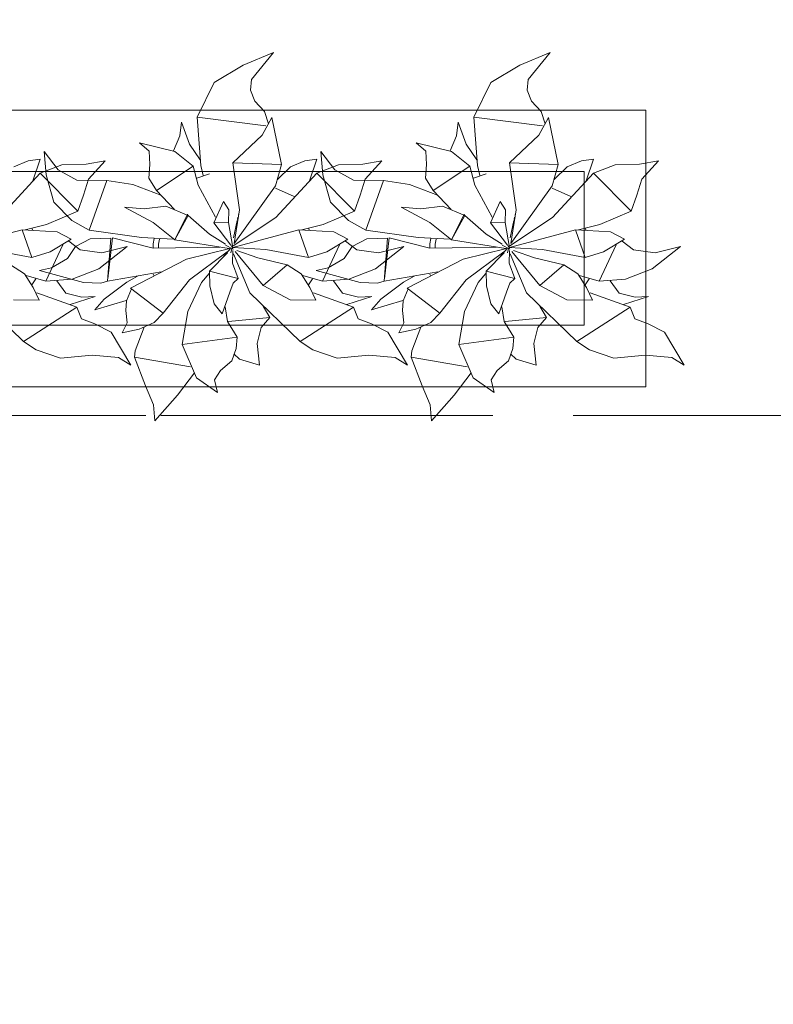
# Model space of a CAD drawing. Header units: millimetres. Extents: x -14761 to 157739, y -22400 to 107990.
# Tile 39 of 228: x 43321 to 44547, y 44042 to 45643. Entities that reach past the tile are written whole.
import ezdxf

# ---------------------------------------------------------------- set-up
doc = ezdxf.new("R2010")
doc.units = ezdxf.units.MM
doc.header["$MEASUREMENT"] = 0
doc.linetypes.add('Штриховая', pattern=[564.444447, 282.222223, -282.222223])
doc.linetypes.add('Штрихпунктирная', pattern=[670.277762, 352.777767, -176.388884, 0, -141.111112])
for name, color, linetype in [('Интерьер - Мебель', 7, 'Continuous'), ('Элемент Модели - Зона', 7, 'Continuous'), ('Элемент Модели - Оси', 7, 'Continuous')]:
    doc.layers.add(name, color=color, linetype=linetype)

msp = doc.modelspace()

# ---------------------------------------------------------------- linework, layer by layer
at = {"layer": 'Интерьер - Мебель', "color": 252, "linetype": 'Continuous', "lineweight": 5}
for p, q in [((43734.5, 45590), (43684.9, 45569.7)), ((43734.5, 45590), (43684.9, 45569.7)), ((43734.5, 45590), (43698.4, 45546.1)), ((43734.5, 45590), (43698.4, 45546.1)), ((44184.5, 45590), (44134.9, 45569.7)), ((44184.5, 45590), (44134.9, 45569.7)), ((44184.5, 45590), (44148.4, 45546.1)), ((44184.5, 45590), (44148.4, 45546.1)), ((43684.9, 45569.7), (43637.9, 45541.5)), ((43684.9, 45569.7), (43637.9, 45541.5)), ((44134.9, 45569.7), (44087.9, 45541.5)), ((44134.9, 45569.7), (44087.9, 45541.5)), ((43637.9, 45541.5), (43610.3, 45484.9)), ((43637.9, 45541.5), (43610.3, 45484.9)), ((43698.4, 45546.1), (43696.6, 45528.8)), ((43698.4, 45546.1), (43696.6, 45528.8)), ((44087.9, 45541.5), (44060.3, 45484.9)), ((44087.9, 45541.5), (44060.3, 45484.9)), ((44148.4, 45546.1), (44146.6, 45528.8)), ((44148.4, 45546.1), (44146.6, 45528.8)), ((43696.6, 45528.8), (43703.8, 45511)), ((43696.6, 45528.8), (43703.8, 45511)), ((44146.6, 45528.8), (44153.8, 45511)), ((44146.6, 45528.8), (44153.8, 45511)), ((43703.8, 45511), (43719.6, 45493.9)), ((43703.8, 45511), (43719.6, 45493.9)), ((44153.8, 45511), (44169.6, 45493.9)), ((44153.8, 45511), (44169.6, 45493.9)), ((43719.6, 45493.9), (43725.9, 45474.2)), ((43719.6, 45493.9), (43725.9, 45474.2)), ((44169.6, 45493.9), (44175.9, 45474.2)), ((44169.6, 45493.9), (44175.9, 45474.2)), ((43584.8, 45477), (43581.7, 45454.6)), ((43584.8, 45477), (43581.7, 45454.6)), ((43584.8, 45477), (43597.8, 45441.2)), ((43584.8, 45477), (43597.8, 45441.2)), ((43610.3, 45484.9), (43722, 45470.8)), ((43610.3, 45484.9), (43616.3, 45406.5)), ((43610.3, 45484.9), (43722, 45470.8)), ((43610.3, 45484.9), (43616.3, 45406.5)), ((43731.5, 45484.4), (43715.6, 45455.6)), ((43731.5, 45484.4), (43715.6, 45455.6)), ((43731.5, 45484.4), (43747.1, 45408)), ((43731.5, 45484.4), (43747.1, 45408)), ((44034.8, 45477), (44031.7, 45454.6)), ((44034.8, 45477), (44031.7, 45454.6)), ((44034.8, 45477), (44047.8, 45441.2)), ((44034.8, 45477), (44047.8, 45441.2)), ((44060.3, 45484.9), (44172, 45470.8)), ((44060.3, 45484.9), (44066.3, 45406.5)), ((44060.3, 45484.9), (44172, 45470.8)), ((44060.3, 45484.9), (44066.3, 45406.5)), ((44181.5, 45484.4), (44165.6, 45455.6)), ((44181.5, 45484.4), (44165.6, 45455.6)), ((44181.5, 45484.4), (44197.1, 45408)), ((44181.5, 45484.4), (44197.1, 45408)), ((43516.1, 45443), (43532.2, 45429.5)), ((43516.1, 45443), (43573.7, 45428.8)), ((43516.1, 45443), (43532.2, 45429.5)), ((43516.1, 45443), (43573.7, 45428.8)), ((43581.7, 45454.6), (43571.6, 45429.9)), ((43581.7, 45454.6), (43571.6, 45429.9)), ((43597.8, 45441.2), (43615, 45415.7)), ((43597.8, 45441.2), (43615, 45415.7)), ((43715.6, 45455.6), (43668.1, 45410.4)), ((43715.6, 45455.6), (43668.1, 45410.4)), ((43966.1, 45443), (43982.2, 45429.5)), ((43966.1, 45443), (44023.7, 45428.8)), ((43966.1, 45443), (43982.2, 45429.5)), ((43966.1, 45443), (44023.7, 45428.8)), ((44031.7, 45454.6), (44021.6, 45429.9)), ((44031.7, 45454.6), (44021.6, 45429.9)), ((44047.8, 45441.2), (44065, 45415.7)), ((44047.8, 45441.2), (44065, 45415.7)), ((44165.6, 45455.6), (44118.1, 45410.4)), ((44165.6, 45455.6), (44118.1, 45410.4)), ((43361.2, 45429), (43364.5, 45391.1)), ((43361.2, 45429), (43384.1, 45399)), ((43361.2, 45429), (43364.5, 45391.1)), ((43361.2, 45429), (43384.1, 45399)), ((43532.2, 45429.5), (43533.2, 45408)), ((43532.2, 45429.5), (43533.2, 45408)), ((43573.7, 45428.8), (43603.5, 45405)), ((43573.7, 45428.8), (43603.5, 45405)), ((43811.2, 45429), (43814.5, 45391.1)), ((43811.2, 45429), (43834.1, 45399)), ((43811.2, 45429), (43814.5, 45391.1)), ((43811.2, 45429), (43834.1, 45399)), ((43982.2, 45429.5), (43983.2, 45408)), ((43982.2, 45429.5), (43983.2, 45408)), ((44023.7, 45428.8), (44053.5, 45405)), ((44023.7, 45428.8), (44053.5, 45405)), ((43335.1, 45413.8), (43311.7, 45403.9)), ((43335.1, 45413.8), (43311.7, 45403.9)), ((43354.8, 45416.8), (43335.1, 45413.8)), ((43354.8, 45416.8), (43335.1, 45413.8)), ((43354.8, 45416.8), (43342.9, 45381.3)), ((43354.8, 45416.8), (43342.9, 45381.3)), ((43429.7, 45408.7), (43390.2, 45407.5)), ((43429.7, 45408.7), (43390.2, 45407.5)), ((43460.4, 45414.1), (43429.7, 45408.7)), ((43460.4, 45414.1), (43429.7, 45408.7)), ((43460.4, 45414.1), (43433.1, 45384.1)), ((43460.4, 45414.1), (43433.1, 45384.1)), ((43668.1, 45410.4), (43747.1, 45408.1)), ((43668.1, 45410.4), (43679.2, 45334.3)), ((43668.1, 45410.4), (43747.1, 45408.1)), ((43668.1, 45410.4), (43679.2, 45334.3)), ((43785.1, 45413.8), (43761.7, 45403.9)), ((43785.1, 45413.8), (43761.7, 45403.9)), ((43804.8, 45416.8), (43785.1, 45413.8)), ((43804.8, 45416.8), (43785.1, 45413.8)), ((43804.8, 45416.8), (43792.9, 45381.3)), ((43804.8, 45416.8), (43792.9, 45381.3)), ((43879.7, 45408.7), (43840.2, 45407.5)), ((43879.7, 45408.7), (43840.2, 45407.5)), ((43910.4, 45414.1), (43879.7, 45408.7)), ((43910.4, 45414.1), (43879.7, 45408.7)), ((43910.4, 45414.1), (43883.1, 45384.1)), ((43910.4, 45414.1), (43883.1, 45384.1)), ((44118.1, 45410.4), (44197.1, 45408.1)), ((44118.1, 45410.4), (44129.2, 45334.3)), ((44118.1, 45410.4), (44197.1, 45408.1)), ((44118.1, 45410.4), (44129.2, 45334.3)), ((44235.1, 45413.8), (44211.7, 45403.9)), ((44235.1, 45413.8), (44211.7, 45403.9)), ((44254.8, 45416.8), (44235.1, 45413.8)), ((44254.8, 45416.8), (44235.1, 45413.8)), ((44254.8, 45416.8), (44242.9, 45381.3)), ((44254.8, 45416.8), (44242.9, 45381.3)), ((44329.7, 45408.7), (44290.2, 45407.5)), ((44329.7, 45408.7), (44290.2, 45407.5)), ((44360.4, 45414.1), (44329.7, 45408.7)), ((44360.4, 45414.1), (44329.7, 45408.7)), ((44360.4, 45414.1), (44333.1, 45384.1)), ((44360.4, 45414.1), (44333.1, 45384.1)), ((43354.8, 45393.9), (43287.9, 45321.6)), ((43354.8, 45393.9), (43287.9, 45321.6)), ((43390.2, 45407.5), (43354.8, 45393.9)), ((43390.2, 45407.5), (43354.8, 45393.9)), ((43354.8, 45393.9), (43415.9, 45332.1)), ((43354.8, 45393.9), (43415.9, 45332.1)), ((43384.1, 45399), (43414.4, 45382.5)), ((43384.1, 45399), (43414.4, 45382.5)), ((43533.2, 45408), (43531.4, 45385.9)), ((43533.2, 45408), (43531.4, 45385.9)), ((43603.5, 45405), (43543.8, 45365.6)), ((43603.5, 45405), (43543.8, 45365.6)), ((43603.5, 45405), (43611.9, 45374.2)), ((43603.5, 45405), (43611.9, 45374.2)), ((43630.2, 45392.9), (43609.6, 45385.8)), ((43630.2, 45392.9), (43609.6, 45385.8)), ((43616.3, 45406.5), (43619.7, 45390)), ((43616.3, 45406.5), (43619.7, 45390)), ((43747.1, 45408), (43737.5, 45373.4)), ((43747.1, 45408), (43737.5, 45373.4)), ((43804.8, 45393.9), (43737.9, 45321.6)), ((43804.8, 45393.9), (43737.9, 45321.6)), ((43761.7, 45403.9), (43740.7, 45383.3)), ((43761.7, 45403.9), (43740.7, 45383.3)), ((43840.2, 45407.5), (43804.8, 45393.9)), ((43840.2, 45407.5), (43804.8, 45393.9)), ((43804.8, 45393.9), (43865.9, 45332.1)), ((43804.8, 45393.9), (43865.9, 45332.1)), ((43834.1, 45399), (43864.4, 45382.5)), ((43834.1, 45399), (43864.4, 45382.5)), ((43983.2, 45408), (43981.4, 45385.9)), ((43983.2, 45408), (43981.4, 45385.9)), ((44053.5, 45405), (43993.8, 45365.6)), ((44053.5, 45405), (43993.8, 45365.6)), ((44053.5, 45405), (44061.9, 45374.2)), ((44053.5, 45405), (44061.9, 45374.2)), ((44080.2, 45392.9), (44059.6, 45385.8)), ((44080.2, 45392.9), (44059.6, 45385.8)), ((44066.3, 45406.5), (44069.7, 45390)), ((44066.3, 45406.5), (44069.7, 45390)), ((44197.1, 45408), (44187.5, 45373.4)), ((44197.1, 45408), (44187.5, 45373.4)), ((44254.8, 45393.9), (44187.9, 45321.6)), ((44254.8, 45393.9), (44187.9, 45321.6)), ((44211.7, 45403.9), (44190.7, 45383.3)), ((44211.7, 45403.9), (44190.7, 45383.3)), ((44290.2, 45407.5), (44254.8, 45393.9)), ((44290.2, 45407.5), (44254.8, 45393.9)), ((44254.8, 45393.9), (44315.9, 45332.1)), ((44254.8, 45393.9), (44315.9, 45332.1)), ((43364.5, 45391.1), (43377.2, 45346.8)), ((43364.5, 45391.1), (43377.2, 45346.8)), ((43414.4, 45382.5), (43463.3, 45382.1)), ((43414.4, 45382.5), (43463.3, 45382.1)), ((43433.1, 45384.1), (43425.2, 45358.3)), ((43433.1, 45384.1), (43425.2, 45358.3)), ((43463.3, 45382.1), (43434.6, 45301.2)), ((43463.3, 45382.1), (43434.6, 45301.2)), ((43463.3, 45382.1), (43505.2, 45375.5)), ((43463.3, 45382.1), (43505.2, 45375.5)), ((43531.4, 45385.9), (43543.8, 45365.6)), ((43531.4, 45385.9), (43543.8, 45365.6)), ((43814.5, 45391.1), (43827.2, 45346.8)), ((43814.5, 45391.1), (43827.2, 45346.8)), ((43864.4, 45382.5), (43913.3, 45382.1)), ((43864.4, 45382.5), (43913.3, 45382.1)), ((43883.1, 45384.1), (43875.2, 45358.3)), ((43883.1, 45384.1), (43875.2, 45358.3)), ((43913.3, 45382.1), (43884.6, 45301.2)), ((43913.3, 45382.1), (43884.6, 45301.2)), ((43913.3, 45382.1), (43955.2, 45375.5)), ((43913.3, 45382.1), (43955.2, 45375.5)), ((43981.4, 45385.9), (43993.8, 45365.6)), ((43981.4, 45385.9), (43993.8, 45365.6)), ((44333.1, 45384.1), (44325.2, 45358.3)), ((44333.1, 45384.1), (44325.2, 45358.3)), ((43505.2, 45375.5), (43550.8, 45357.9)), ((43505.2, 45375.5), (43550.8, 45357.9)), ((43543.8, 45365.6), (43573.1, 45334.9)), ((43543.8, 45365.6), (43573.1, 45334.9)), ((43611.9, 45374.2), (43640.1, 45322.4)), ((43611.9, 45374.2), (43640.1, 45322.4)), ((43737.5, 45373.4), (43670.3, 45279.3)), ((43737.5, 45373.4), (43670.3, 45279.3)), ((43737.5, 45369.7), (43767.6, 45355.9)), ((43737.5, 45369.7), (43767.6, 45355.9)), ((43955.2, 45375.5), (44000.8, 45357.9)), ((43955.2, 45375.5), (44000.8, 45357.9)), ((43993.8, 45365.6), (44023.1, 45334.9)), ((43993.8, 45365.6), (44023.1, 45334.9)), ((44061.9, 45374.2), (44090.1, 45322.4)), ((44061.9, 45374.2), (44090.1, 45322.4)), ((44187.5, 45373.4), (44120.3, 45279.3)), ((44187.5, 45373.4), (44120.3, 45279.3)), ((44187.5, 45369.7), (44217.6, 45355.9)), ((44187.5, 45369.7), (44217.6, 45355.9)), ((43377.2, 45346.8), (43406, 45316.7)), ((43377.2, 45346.8), (43406, 45316.7)), ((43425.2, 45358.3), (43415.9, 45332.1)), ((43425.2, 45358.3), (43415.9, 45332.1)), ((43652.7, 45348), (43637.3, 45313.3)), ((43652.7, 45348), (43637.3, 45313.3)), ((43652.7, 45348), (43661.6, 45334.2)), ((43652.7, 45348), (43661.6, 45334.2)), ((43827.2, 45346.8), (43856, 45316.7)), ((43827.2, 45346.8), (43856, 45316.7)), ((43875.2, 45358.3), (43865.9, 45332.1)), ((43875.2, 45358.3), (43865.9, 45332.1)), ((44102.7, 45348), (44087.3, 45313.3)), ((44102.7, 45348), (44087.3, 45313.3)), ((44102.7, 45348), (44111.6, 45334.2)), ((44102.7, 45348), (44111.6, 45334.2)), ((44325.2, 45358.3), (44315.9, 45332.1)), ((44325.2, 45358.3), (44315.9, 45332.1)), ((43415.9, 45332.1), (43365.3, 45310.4)), ((43415.9, 45332.1), (43365.3, 45310.4)), ((43491.9, 45338.8), (43523.8, 45336)), ((43491.9, 45338.8), (43538.3, 45313.7)), ((43491.9, 45338.8), (43523.8, 45336)), ((43491.9, 45338.8), (43538.3, 45313.7)), ((43559.4, 45340), (43523.8, 45336)), ((43559.4, 45340), (43523.8, 45336)), ((43559.4, 45340), (43595.3, 45324.8)), ((43559.4, 45340), (43595.3, 45324.8)), ((43661.6, 45334.2), (43660.8, 45313.5)), ((43661.6, 45334.2), (43660.8, 45313.5)), ((43679.2, 45334.3), (43670.3, 45279.3)), ((43679.2, 45334.3), (43670.3, 45279.3)), ((43677.7, 45328.2), (43677.3, 45326.2)), ((43677.7, 45328.2), (43677.3, 45326.2)), ((43679, 45334), (43678.8, 45333)), ((43679, 45334), (43678.8, 45333)), ((43865.9, 45332.1), (43815.3, 45310.4)), ((43865.9, 45332.1), (43815.3, 45310.4)), ((43941.9, 45338.8), (43973.8, 45336)), ((43941.9, 45338.8), (43988.3, 45313.7)), ((43941.9, 45338.8), (43973.8, 45336)), ((43941.9, 45338.8), (43988.3, 45313.7)), ((44009.4, 45340), (43973.8, 45336)), ((44009.4, 45340), (43973.8, 45336)), ((44009.4, 45340), (44045.3, 45324.8)), ((44009.4, 45340), (44045.3, 45324.8)), ((44111.6, 45334.2), (44110.8, 45313.5)), ((44111.6, 45334.2), (44110.8, 45313.5)), ((44129.2, 45334.3), (44120.3, 45279.3)), ((44129.2, 45334.3), (44120.3, 45279.3)), ((44127.7, 45328.2), (44127.3, 45326.2)), ((44127.7, 45328.2), (44127.3, 45326.2)), ((44129, 45334), (44128.8, 45333)), ((44129, 45334), (44128.8, 45333)), ((44315.9, 45332.1), (44265.3, 45310.4)), ((44315.9, 45332.1), (44265.3, 45310.4)), ((43406, 45316.7), (43434.6, 45301.2)), ((43406, 45316.7), (43434.6, 45301.2)), ((43538.3, 45313.7), (43574, 45285.2)), ((43538.3, 45313.7), (43574, 45285.2)), ((43594.5, 45327), (43574, 45285.2)), ((43594.5, 45327), (43574, 45285.2)), ((43595.3, 45324.8), (43574, 45285.2)), ((43595.3, 45324.8), (43574, 45285.2)), ((43594.5, 45327), (43595.3, 45324.8)), ((43594.5, 45327), (43595.3, 45324.8)), ((43595.3, 45324.8), (43630, 45294.8)), ((43595.3, 45324.8), (43630, 45294.8)), ((43660.8, 45313.5), (43637.3, 45313.3)), ((43660.8, 45313.5), (43637.3, 45313.3)), ((43637.3, 45313.3), (43665, 45276.7)), ((43637.3, 45313.3), (43665, 45276.7)), ((43660.8, 45313.5), (43668, 45272.7)), ((43660.8, 45313.5), (43668, 45272.7)), ((43737.9, 45321.6), (43668.6, 45275.9)), ((43737.9, 45321.6), (43668.6, 45275.9)), ((43675.2, 45316.6), (43669.1, 45288.6)), ((43675.2, 45316.6), (43669.1, 45288.6)), ((43676.5, 45322.4), (43675.6, 45318.5)), ((43676.5, 45322.4), (43675.6, 45318.5)), ((43856, 45316.7), (43884.6, 45301.2)), ((43856, 45316.7), (43884.6, 45301.2)), ((43988.3, 45313.7), (44024, 45285.2)), ((43988.3, 45313.7), (44024, 45285.2)), ((44044.5, 45327), (44024, 45285.2)), ((44044.5, 45327), (44024, 45285.2)), ((44045.3, 45324.8), (44024, 45285.2)), ((44045.3, 45324.8), (44024, 45285.2)), ((44044.5, 45327), (44045.3, 45324.8)), ((44044.5, 45327), (44045.3, 45324.8)), ((44045.3, 45324.8), (44080, 45294.8)), ((44045.3, 45324.8), (44080, 45294.8)), ((44110.8, 45313.5), (44087.3, 45313.3)), ((44110.8, 45313.5), (44087.3, 45313.3)), ((44087.3, 45313.3), (44115, 45276.7)), ((44087.3, 45313.3), (44115, 45276.7)), ((44110.8, 45313.5), (44118, 45272.7)), ((44110.8, 45313.5), (44118, 45272.7)), ((44187.9, 45321.6), (44118.6, 45275.9)), ((44187.9, 45321.6), (44118.6, 45275.9)), ((44125.2, 45316.6), (44119.1, 45288.6)), ((44125.2, 45316.6), (44119.1, 45288.6)), ((44126.5, 45322.4), (44125.6, 45318.5)), ((44126.5, 45322.4), (44125.6, 45318.5)), ((43325.2, 45301.8), (43218, 45272.7)), ((43325.2, 45301.8), (43218, 45272.7)), ((43325.2, 45301.8), (43382.4, 45298.4)), ((43325.2, 45301.8), (43341.1, 45256.9)), ((43325.2, 45301.8), (43382.4, 45298.4)), ((43325.2, 45301.8), (43341.1, 45256.9)), ((43365.3, 45310.4), (43330.5, 45301.5)), ((43365.3, 45310.4), (43330.5, 45301.5)), ((43341.4, 45304.6), (43342.6, 45300.8)), ((43341.4, 45304.6), (43342.6, 45300.8)), ((43382.4, 45298.4), (43405.4, 45286.4)), ((43382.4, 45298.4), (43405.4, 45286.4)), ((43434.6, 45301.2), (43519.6, 45289.2)), ((43434.6, 45301.2), (43519.6, 45289.2)), ((43775.2, 45301.8), (43668, 45272.7)), ((43775.2, 45301.8), (43668, 45272.7)), ((43775.2, 45301.8), (43832.4, 45298.4)), ((43775.2, 45301.8), (43791.1, 45256.9)), ((43775.2, 45301.8), (43832.4, 45298.4)), ((43775.2, 45301.8), (43791.1, 45256.9)), ((43815.3, 45310.4), (43780.5, 45301.5)), ((43815.3, 45310.4), (43780.5, 45301.5)), ((43791.4, 45304.6), (43792.6, 45300.8)), ((43791.4, 45304.6), (43792.6, 45300.8)), ((43832.4, 45298.4), (43855.4, 45286.4)), ((43832.4, 45298.4), (43855.4, 45286.4)), ((43884.6, 45301.2), (43969.6, 45289.2)), ((43884.6, 45301.2), (43969.6, 45289.2)), ((44225.2, 45301.8), (44118, 45272.7)), ((44225.2, 45301.8), (44118, 45272.7)), ((44225.2, 45301.8), (44282.4, 45298.4)), ((44225.2, 45301.8), (44241.1, 45256.9)), ((44225.2, 45301.8), (44282.4, 45298.4)), ((44225.2, 45301.8), (44241.1, 45256.9)), ((44265.3, 45310.4), (44230.5, 45301.5)), ((44265.3, 45310.4), (44230.5, 45301.5)), ((44241.4, 45304.6), (44242.6, 45300.8)), ((44241.4, 45304.6), (44242.6, 45300.8)), ((44282.4, 45298.4), (44305.4, 45286.4)), ((44282.4, 45298.4), (44305.4, 45286.4)), ((43405.4, 45286.4), (43370.8, 45265.7)), ((43405.4, 45286.4), (43370.8, 45265.7)), ((43401.4, 45283.1), (43419.9, 45269)), ((43401.4, 45283.1), (43419.9, 45269)), ((43436.2, 45287), (43412.2, 45274.6)), ((43436.2, 45287), (43412.2, 45274.6)), ((43469.8, 45288.2), (43436.2, 45287)), ((43469.8, 45288.2), (43436.2, 45287)), ((43469.8, 45288.2), (43464.2, 45218.2)), ((43469.8, 45288.2), (43464.2, 45218.2)), ((43472.5, 45288.8), (43464.6, 45222)), ((43472.5, 45288.8), (43464.6, 45222)), ((43472.5, 45288.8), (43538.7, 45271.6)), ((43472.5, 45288.8), (43538.7, 45271.6)), ((43519.6, 45289.2), (43571.6, 45286.4)), ((43519.6, 45289.2), (43571.6, 45286.4)), ((43540.1, 45287.6), (43538.3, 45278.8)), ((43540.1, 45287.6), (43538.3, 45278.8)), ((43548.6, 45286.5), (43547, 45278.4)), ((43548.6, 45286.5), (43547, 45278.4)), ((43574, 45285.2), (43662.4, 45271.4)), ((43574, 45285.2), (43662.4, 45271.4)), ((43630, 45294.8), (43656.2, 45278.2)), ((43630, 45294.8), (43656.2, 45278.2)), ((43855.4, 45286.4), (43820.8, 45265.7)), ((43855.4, 45286.4), (43820.8, 45265.7)), ((43851.4, 45283.1), (43869.9, 45269)), ((43851.4, 45283.1), (43869.9, 45269)), ((43886.2, 45287), (43862.2, 45274.6)), ((43886.2, 45287), (43862.2, 45274.6)), ((43919.8, 45288.2), (43886.2, 45287)), ((43919.8, 45288.2), (43886.2, 45287)), ((43919.8, 45288.2), (43914.2, 45218.2)), ((43919.8, 45288.2), (43914.2, 45218.2)), ((43922.5, 45288.8), (43914.6, 45222)), ((43922.5, 45288.8), (43914.6, 45222)), ((43922.5, 45288.8), (43988.7, 45271.6)), ((43922.5, 45288.8), (43988.7, 45271.6)), ((43969.6, 45289.2), (44021.6, 45286.4)), ((43969.6, 45289.2), (44021.6, 45286.4)), ((43990.1, 45287.6), (43988.3, 45278.8)), ((43990.1, 45287.6), (43988.3, 45278.8)), ((43998.6, 45286.5), (43997, 45278.4)), ((43998.6, 45286.5), (43997, 45278.4)), ((44024, 45285.2), (44112.4, 45271.4)), ((44024, 45285.2), (44112.4, 45271.4)), ((44080, 45294.8), (44106.2, 45278.2)), ((44080, 45294.8), (44106.2, 45278.2)), ((44305.4, 45286.4), (44270.8, 45265.7)), ((44305.4, 45286.4), (44270.8, 45265.7)), ((44301.4, 45283.1), (44319.9, 45269)), ((44301.4, 45283.1), (44319.9, 45269)), ((43272, 45269.9), (43341.1, 45256.9)), ((43272, 45269.9), (43341.1, 45256.9)), ((43370.8, 45265.7), (43341.1, 45256.9)), ((43370.8, 45265.7), (43341.1, 45256.9)), ((43391.8, 45277.1), (43363.8, 45218.3)), ((43391.8, 45277.1), (43363.8, 45218.3)), ((43412.2, 45274.6), (43399.3, 45254.9)), ((43412.2, 45274.6), (43399.3, 45254.9)), ((43419.9, 45269), (43455.2, 45264.5)), ((43419.9, 45269), (43455.2, 45264.5)), ((43496.3, 45274.5), (43450.4, 45238.1)), ((43496.3, 45274.5), (43450.4, 45238.1)), ((43496.3, 45274.5), (43455.2, 45264.5)), ((43496.3, 45274.5), (43455.2, 45264.5)), ((43538.3, 45278.8), (43538.7, 45272.1)), ((43538.3, 45278.8), (43538.7, 45272.1)), ((43646.9, 45273.4), (43538.7, 45271.6)), ((43646.9, 45273.4), (43538.7, 45271.6)), ((43547, 45278.4), (43547.3, 45272.8)), ((43547, 45278.4), (43547.3, 45272.8)), ((43663.2, 45271.5), (43592.8, 45254.2)), ((43663.2, 45271.5), (43592.8, 45254.2)), ((43658.7, 45265.7), (43597.8, 45220.3)), ((43658.7, 45265.7), (43597.8, 45220.3)), ((43659.6, 45264.3), (43630.1, 45234.5)), ((43659.6, 45264.3), (43630.1, 45234.5)), ((43664.2, 45271.3), (43651.7, 45256.6)), ((43664.2, 45271.3), (43651.7, 45256.6)), ((43656.4, 45276.9), (43668.4, 45270.5)), ((43656.4, 45276.9), (43668.4, 45270.5)), ((43666.6, 45271.3), (43665, 45264.4)), ((43666.6, 45271.3), (43665, 45264.4)), ((43665.3, 45276.2), (43668.4, 45270.5)), ((43665.3, 45276.2), (43668.4, 45270.5)), ((43667.6, 45275.2), (43667.1, 45273.2)), ((43667.6, 45275.2), (43667.1, 45273.2)), ((43667.3, 45273.7), (43668, 45272.7)), ((43667.3, 45273.7), (43668, 45272.7)), ((43667.9, 45268), (43667.3, 45247.3)), ((43667.9, 45268), (43667.3, 45247.3)), ((43668, 45272.7), (43722, 45269.9)), ((43668, 45272.7), (43722, 45269.9)), ((43671.7, 45266.5), (43717.3, 45210.9)), ((43671.7, 45266.5), (43717.3, 45210.9)), ((43674.5, 45268.3), (43708.7, 45256.2)), ((43674.5, 45268.3), (43708.7, 45256.2)), ((43722, 45269.9), (43791.1, 45256.9)), ((43722, 45269.9), (43791.1, 45256.9)), ((43820.8, 45265.7), (43791.1, 45256.9)), ((43820.8, 45265.7), (43791.1, 45256.9)), ((43841.8, 45277.1), (43813.8, 45218.3)), ((43841.8, 45277.1), (43813.8, 45218.3)), ((43862.2, 45274.6), (43849.3, 45254.9)), ((43862.2, 45274.6), (43849.3, 45254.9)), ((43869.9, 45269), (43905.2, 45264.5)), ((43869.9, 45269), (43905.2, 45264.5)), ((43946.3, 45274.5), (43900.4, 45238.1)), ((43946.3, 45274.5), (43900.4, 45238.1)), ((43946.3, 45274.5), (43905.2, 45264.5)), ((43946.3, 45274.5), (43905.2, 45264.5)), ((43988.3, 45278.8), (43988.7, 45272.1)), ((43988.3, 45278.8), (43988.7, 45272.1)), ((44096.9, 45273.4), (43988.7, 45271.6)), ((44096.9, 45273.4), (43988.7, 45271.6)), ((43997, 45278.4), (43997.3, 45272.8)), ((43997, 45278.4), (43997.3, 45272.8)), ((44113.2, 45271.5), (44042.8, 45254.2)), ((44113.2, 45271.5), (44042.8, 45254.2)), ((44108.7, 45265.7), (44047.8, 45220.3)), ((44108.7, 45265.7), (44047.8, 45220.3)), ((44109.6, 45264.3), (44080.1, 45234.5)), ((44109.6, 45264.3), (44080.1, 45234.5)), ((44114.2, 45271.3), (44101.7, 45256.6)), ((44114.2, 45271.3), (44101.7, 45256.6)), ((44106.4, 45276.9), (44118.4, 45270.5)), ((44106.4, 45276.9), (44118.4, 45270.5)), ((44116.6, 45271.3), (44115, 45264.4)), ((44116.6, 45271.3), (44115, 45264.4)), ((44115.3, 45276.2), (44118.4, 45270.5)), ((44115.3, 45276.2), (44118.4, 45270.5)), ((44117.6, 45275.2), (44117.1, 45273.2)), ((44117.6, 45275.2), (44117.1, 45273.2)), ((44117.3, 45273.7), (44118, 45272.7)), ((44117.3, 45273.7), (44118, 45272.7)), ((44117.9, 45268), (44117.3, 45247.3)), ((44117.9, 45268), (44117.3, 45247.3)), ((44118, 45272.7), (44172, 45269.9)), ((44118, 45272.7), (44172, 45269.9)), ((44121.7, 45266.5), (44167.3, 45210.9)), ((44121.7, 45266.5), (44167.3, 45210.9)), ((44124.5, 45268.3), (44158.7, 45256.2)), ((44124.5, 45268.3), (44158.7, 45256.2)), ((44172, 45269.9), (44241.1, 45256.9)), ((44172, 45269.9), (44241.1, 45256.9)), ((44270.8, 45265.7), (44241.1, 45256.9)), ((44270.8, 45265.7), (44241.1, 45256.9)), ((44291.8, 45277.1), (44263.8, 45218.3)), ((44291.8, 45277.1), (44263.8, 45218.3)), ((44319.9, 45269), (44355.2, 45264.5)), ((44319.9, 45269), (44355.2, 45264.5)), ((44396.3, 45274.5), (44350.4, 45238.1)), ((44396.3, 45274.5), (44350.4, 45238.1)), ((44396.3, 45274.5), (44355.2, 45264.5)), ((44396.3, 45274.5), (44355.2, 45264.5)), ((43399.3, 45254.9), (43373.2, 45239.7)), ((43399.3, 45254.9), (43373.2, 45239.7)), ((43592.8, 45254.2), (43501.7, 45206.9)), ((43592.8, 45254.2), (43501.7, 45206.9)), ((43669.3, 45262.4), (43696, 45199.1)), ((43669.3, 45262.4), (43696, 45199.1)), ((43708.7, 45256.2), (43756.7, 45244.7)), ((43708.7, 45256.2), (43756.7, 45244.7)), ((43849.3, 45254.9), (43823.2, 45239.7)), ((43849.3, 45254.9), (43823.2, 45239.7)), ((44042.8, 45254.2), (43951.7, 45206.9)), ((44042.8, 45254.2), (43951.7, 45206.9)), ((44119.3, 45262.4), (44146, 45199.1)), ((44119.3, 45262.4), (44146, 45199.1)), ((44158.7, 45256.2), (44206.7, 45244.7)), ((44158.7, 45256.2), (44206.7, 45244.7)), ((43306.7, 45244.7), (43329, 45230.2)), ((43306.7, 45244.7), (43329, 45230.2)), ((43373.2, 45239.7), (43353.9, 45235.5)), ((43373.2, 45239.7), (43353.9, 45235.5)), ((43353.9, 45235.5), (43425.1, 45215.8)), ((43353.9, 45235.5), (43425.1, 45215.8)), ((43450.4, 45238.1), (43407, 45221.6)), ((43450.4, 45238.1), (43407, 45221.6)), ((43551.3, 45233.3), (43464.2, 45218.2)), ((43551.3, 45233.3), (43464.2, 45218.2)), ((43630.1, 45234.5), (43676.7, 45222.7)), ((43630.1, 45234.5), (43630.5, 45210.4)), ((43630.1, 45234.5), (43676.7, 45222.7)), ((43630.1, 45234.5), (43630.5, 45210.4)), ((43667.3, 45247.3), (43676.7, 45222.7)), ((43667.3, 45247.3), (43676.7, 45222.7)), ((43756.7, 45244.7), (43717.3, 45210.9)), ((43756.7, 45244.7), (43717.3, 45210.9)), ((43756.7, 45244.7), (43779, 45230.2)), ((43756.7, 45244.7), (43779, 45230.2)), ((43823.2, 45239.7), (43803.9, 45235.5)), ((43823.2, 45239.7), (43803.9, 45235.5)), ((43803.9, 45235.5), (43875.1, 45215.8)), ((43803.9, 45235.5), (43875.1, 45215.8)), ((43900.4, 45238.1), (43857, 45221.6)), ((43900.4, 45238.1), (43857, 45221.6)), ((44001.3, 45233.3), (43914.2, 45218.2)), ((44001.3, 45233.3), (43914.2, 45218.2)), ((44080.1, 45234.5), (44126.7, 45222.7)), ((44080.1, 45234.5), (44080.5, 45210.4)), ((44080.1, 45234.5), (44126.7, 45222.7)), ((44080.1, 45234.5), (44080.5, 45210.4)), ((44117.3, 45247.3), (44126.7, 45222.7)), ((44117.3, 45247.3), (44126.7, 45222.7)), ((44206.7, 45244.7), (44167.3, 45210.9)), ((44206.7, 45244.7), (44167.3, 45210.9)), ((44206.7, 45244.7), (44229, 45230.2)), ((44206.7, 45244.7), (44229, 45230.2)), ((44350.4, 45238.1), (44307, 45221.6)), ((44350.4, 45238.1), (44307, 45221.6)), ((43329, 45230.2), (43343.5, 45208)), ((43329, 45230.2), (43343.5, 45208)), ((43332.1, 45227.2), (43363.8, 45218.3)), ((43332.1, 45227.2), (43363.8, 45218.3)), ((43347.9, 45221.9), (43341.2, 45212.2)), ((43347.9, 45221.9), (43341.2, 45212.2)), ((43407, 45221.6), (43363.8, 45218.3)), ((43407, 45221.6), (43363.8, 45218.3)), ((43381.6, 45218.7), (43396.6, 45198.8)), ((43381.6, 45218.7), (43396.6, 45198.8)), ((43464.2, 45218.2), (43453.5, 45214.7)), ((43464.2, 45218.2), (43453.5, 45214.7)), ((43495.7, 45216.5), (43458.7, 45189.2)), ((43495.7, 45216.5), (43458.7, 45189.2)), ((43513, 45226.3), (43495.7, 45216.5)), ((43513, 45226.3), (43495.7, 45216.5)), ((43538.5, 45229.6), (43539.8, 45227.6)), ((43538.5, 45229.6), (43539.8, 45227.6)), ((43597.8, 45220.3), (43554.6, 45166.3)), ((43597.8, 45220.3), (43554.6, 45166.3)), ((43629.4, 45230.6), (43616.9, 45215.9)), ((43629.4, 45230.6), (43616.9, 45215.9)), ((43676.7, 45222.7), (43668.8, 45215)), ((43676.7, 45222.7), (43668.8, 45215)), ((43779, 45230.2), (43793.5, 45208)), ((43779, 45230.2), (43793.5, 45208)), ((43782.1, 45227.2), (43813.8, 45218.3)), ((43782.1, 45227.2), (43813.8, 45218.3)), ((43797.9, 45221.9), (43791.2, 45212.2)), ((43797.9, 45221.9), (43791.2, 45212.2)), ((43857, 45221.6), (43813.8, 45218.3)), ((43857, 45221.6), (43813.8, 45218.3)), ((43831.6, 45218.7), (43846.6, 45198.8)), ((43831.6, 45218.7), (43846.6, 45198.8)), ((43914.2, 45218.2), (43903.5, 45214.7)), ((43914.2, 45218.2), (43903.5, 45214.7)), ((43945.7, 45216.5), (43908.7, 45189.2)), ((43945.7, 45216.5), (43908.7, 45189.2)), ((43963, 45226.3), (43945.7, 45216.5)), ((43963, 45226.3), (43945.7, 45216.5)), ((43988.5, 45229.6), (43989.8, 45227.6)), ((43988.5, 45229.6), (43989.8, 45227.6)), ((44047.8, 45220.3), (44004.6, 45166.3)), ((44047.8, 45220.3), (44004.6, 45166.3)), ((44079.4, 45230.6), (44066.9, 45215.9)), ((44079.4, 45230.6), (44066.9, 45215.9)), ((44126.7, 45222.7), (44118.8, 45215)), ((44126.7, 45222.7), (44118.8, 45215)), ((44229, 45230.2), (44243.5, 45208)), ((44229, 45230.2), (44243.5, 45208)), ((44232.1, 45227.2), (44263.8, 45218.3)), ((44232.1, 45227.2), (44263.8, 45218.3)), ((44247.9, 45221.9), (44241.2, 45212.2)), ((44247.9, 45221.9), (44241.2, 45212.2)), ((44307, 45221.6), (44263.8, 45218.3)), ((44307, 45221.6), (44263.8, 45218.3)), ((44281.6, 45218.7), (44296.6, 45198.8)), ((44281.6, 45218.7), (44296.6, 45198.8)), ((43343.5, 45208), (43353.2, 45187.1)), ((43343.5, 45208), (43353.2, 45187.1)), ((43425.1, 45215.8), (43453.5, 45214.7)), ((43425.1, 45215.8), (43453.5, 45214.7)), ((43503.5, 45205.6), (43495.1, 45186.2)), ((43503.5, 45205.6), (43495.1, 45186.2)), ((43501.7, 45206.9), (43554.6, 45166.3)), ((43501.7, 45206.9), (43554.6, 45166.3)), ((43616.9, 45215.9), (43595, 45169)), ((43616.9, 45215.9), (43595, 45169)), ((43630.5, 45210.4), (43638, 45181.4)), ((43630.5, 45210.4), (43638, 45181.4)), ((43663.1, 45200.5), (43650.8, 45165.3)), ((43663.1, 45200.5), (43650.8, 45165.3)), ((43668.8, 45215), (43663.1, 45200.5)), ((43668.8, 45215), (43663.1, 45200.5)), ((43717.3, 45210.9), (43761.6, 45187.8)), ((43717.3, 45210.9), (43761.6, 45187.8)), ((43793.5, 45208), (43803.2, 45187.1)), ((43793.5, 45208), (43803.2, 45187.1)), ((43875.1, 45215.8), (43903.5, 45214.7)), ((43875.1, 45215.8), (43903.5, 45214.7)), ((43953.5, 45205.6), (43945.1, 45186.2)), ((43953.5, 45205.6), (43945.1, 45186.2)), ((43951.7, 45206.9), (44004.6, 45166.3)), ((43951.7, 45206.9), (44004.6, 45166.3)), ((44066.9, 45215.9), (44045, 45169)), ((44066.9, 45215.9), (44045, 45169)), ((44080.5, 45210.4), (44088, 45181.4)), ((44080.5, 45210.4), (44088, 45181.4)), ((44113.1, 45200.5), (44100.8, 45165.3)), ((44113.1, 45200.5), (44100.8, 45165.3)), ((44118.8, 45215), (44113.1, 45200.5)), ((44118.8, 45215), (44113.1, 45200.5)), ((44167.3, 45210.9), (44211.6, 45187.8)), ((44167.3, 45210.9), (44211.6, 45187.8)), ((44243.5, 45208), (44253.2, 45187.1)), ((44243.5, 45208), (44253.2, 45187.1)), ((43246, 45199.1), (43327.5, 45120)), ((43246, 45199.1), (43327.5, 45120)), ((43311.6, 45187.8), (43353.2, 45187.1)), ((43311.6, 45187.8), (43353.2, 45187.1)), ((43349.3, 45199.3), (43414.3, 45176.1)), ((43349.3, 45199.3), (43414.3, 45176.1)), ((43396.6, 45198.8), (43422.3, 45192.3)), ((43396.6, 45198.8), (43422.3, 45192.3)), ((43444.1, 45193.3), (43403.3, 45180.4)), ((43444.1, 45193.3), (43403.3, 45180.4)), ((43444.1, 45193.3), (43422.3, 45192.3)), ((43444.1, 45193.3), (43422.3, 45192.3)), ((43458.7, 45189.2), (43443.7, 45171.5)), ((43458.7, 45189.2), (43443.7, 45171.5)), ((43494.5, 45186.7), (43443.7, 45171.5)), ((43494.5, 45186.7), (43443.7, 45171.5)), ((43495.1, 45186.2), (43494.3, 45170.3)), ((43495.1, 45186.2), (43494.3, 45170.3)), ((43696, 45199.1), (43777.5, 45120)), ((43696, 45199.1), (43777.5, 45120)), ((43761.6, 45187.8), (43803.2, 45187.1)), ((43761.6, 45187.8), (43803.2, 45187.1)), ((43799.3, 45199.3), (43864.3, 45176.1)), ((43799.3, 45199.3), (43864.3, 45176.1)), ((43846.6, 45198.8), (43872.3, 45192.3)), ((43846.6, 45198.8), (43872.3, 45192.3)), ((43894.1, 45193.3), (43853.3, 45180.4)), ((43894.1, 45193.3), (43853.3, 45180.4)), ((43894.1, 45193.3), (43872.3, 45192.3)), ((43894.1, 45193.3), (43872.3, 45192.3)), ((43908.7, 45189.2), (43893.7, 45171.5)), ((43908.7, 45189.2), (43893.7, 45171.5)), ((43944.5, 45186.7), (43893.7, 45171.5)), ((43944.5, 45186.7), (43893.7, 45171.5)), ((43945.1, 45186.2), (43944.3, 45170.3)), ((43945.1, 45186.2), (43944.3, 45170.3)), ((44146, 45199.1), (44227.5, 45120)), ((44146, 45199.1), (44227.5, 45120)), ((44211.6, 45187.8), (44253.2, 45187.1)), ((44211.6, 45187.8), (44253.2, 45187.1)), ((44249.3, 45199.3), (44314.3, 45176.1)), ((44249.3, 45199.3), (44314.3, 45176.1)), ((44296.6, 45198.8), (44322.3, 45192.3)), ((44296.6, 45198.8), (44322.3, 45192.3)), ((44344.1, 45193.3), (44303.3, 45180.4)), ((44344.1, 45193.3), (44303.3, 45180.4)), ((44344.1, 45193.3), (44322.3, 45192.3)), ((44344.1, 45193.3), (44322.3, 45192.3)), ((43414.3, 45176.1), (43327.5, 45120)), ((43414.3, 45176.1), (43327.5, 45120)), ((43414.3, 45176.1), (43421.8, 45157.2)), ((43414.3, 45176.1), (43421.8, 45157.2)), ((43494.3, 45170.3), (43496.3, 45150.2)), ((43494.3, 45170.3), (43496.3, 45150.2)), ((43595, 45169), (43585.8, 45115.1)), ((43595, 45169), (43585.8, 45115.1)), ((43638, 45181.4), (43650.8, 45165.3)), ((43638, 45181.4), (43650.8, 45165.3)), ((43655.6, 45176.4), (43659.3, 45152.6)), ((43655.6, 45176.4), (43659.3, 45152.6)), ((43717.2, 45177.4), (43728.1, 45158.9)), ((43717.2, 45177.4), (43728.1, 45158.9)), ((43720.3, 45175.9), (43717.9, 45175.1)), ((43720.3, 45175.9), (43717.9, 45175.1)), ((43864.3, 45176.1), (43777.5, 45120)), ((43864.3, 45176.1), (43777.5, 45120)), ((43864.3, 45176.1), (43871.8, 45157.2)), ((43864.3, 45176.1), (43871.8, 45157.2)), ((43944.3, 45170.3), (43946.3, 45150.2)), ((43944.3, 45170.3), (43946.3, 45150.2)), ((44045, 45169), (44035.8, 45115.1)), ((44045, 45169), (44035.8, 45115.1)), ((44088, 45181.4), (44100.8, 45165.3)), ((44088, 45181.4), (44100.8, 45165.3)), ((44105.6, 45176.4), (44109.3, 45152.6)), ((44105.6, 45176.4), (44109.3, 45152.6)), ((44167.2, 45177.4), (44178.1, 45158.9)), ((44167.2, 45177.4), (44178.1, 45158.9)), ((44170.3, 45175.9), (44167.9, 45175.1)), ((44170.3, 45175.9), (44167.9, 45175.1)), ((44314.3, 45176.1), (44227.5, 45120)), ((44314.3, 45176.1), (44227.5, 45120)), ((44314.3, 45176.1), (44321.8, 45157.2)), ((44314.3, 45176.1), (44321.8, 45157.2)), ((43421.8, 45157.2), (43443.7, 45148.6)), ((43421.8, 45157.2), (43443.7, 45148.6)), ((43554.6, 45166.3), (43540.2, 45151.2)), ((43554.6, 45166.3), (43540.2, 45151.2)), ((43659.3, 45152.6), (43674.9, 45127)), ((43659.3, 45152.6), (43674.9, 45127)), ((43728.1, 45158.9), (43661.3, 45152.6)), ((43728.1, 45158.9), (43661.3, 45152.6)), ((43728.1, 45158.9), (43714.1, 45142.6)), ((43728.1, 45158.9), (43714.1, 45142.6)), ((43871.8, 45157.2), (43893.7, 45148.6)), ((43871.8, 45157.2), (43893.7, 45148.6)), ((44004.6, 45166.3), (43990.2, 45151.2)), ((44004.6, 45166.3), (43990.2, 45151.2)), ((44109.3, 45152.6), (44124.9, 45127)), ((44109.3, 45152.6), (44124.9, 45127)), ((44178.1, 45158.9), (44111.3, 45152.6)), ((44178.1, 45158.9), (44111.3, 45152.6)), ((44178.1, 45158.9), (44164.1, 45142.6)), ((44178.1, 45158.9), (44164.1, 45142.6)), ((44321.8, 45157.2), (44343.7, 45148.6)), ((44321.8, 45157.2), (44343.7, 45148.6)), ((43443.7, 45148.6), (43470.2, 45135)), ((43443.7, 45148.6), (43470.2, 45135)), ((43496.3, 45150.2), (43488.2, 45134)), ((43496.3, 45150.2), (43488.2, 45134)), ((43515.8, 45139.9), (43488.2, 45134)), ((43515.8, 45139.9), (43488.2, 45134)), ((43524.1, 45143.6), (43509.4, 45104.7)), ((43524.1, 45143.6), (43509.4, 45104.7)), ((43540.2, 45151.2), (43515.8, 45139.9)), ((43540.2, 45151.2), (43515.8, 45139.9)), ((43714.1, 45142.6), (43707.6, 45117.1)), ((43714.1, 45142.6), (43707.6, 45117.1)), ((43893.7, 45148.6), (43920.2, 45135)), ((43893.7, 45148.6), (43920.2, 45135)), ((43946.3, 45150.2), (43938.2, 45134)), ((43946.3, 45150.2), (43938.2, 45134)), ((43965.8, 45139.9), (43938.2, 45134)), ((43965.8, 45139.9), (43938.2, 45134)), ((43974.1, 45143.6), (43959.4, 45104.7)), ((43974.1, 45143.6), (43959.4, 45104.7)), ((43990.2, 45151.2), (43965.8, 45139.9)), ((43990.2, 45151.2), (43965.8, 45139.9)), ((44164.1, 45142.6), (44157.6, 45117.1)), ((44164.1, 45142.6), (44157.6, 45117.1)), ((44343.7, 45148.6), (44370.2, 45135)), ((44343.7, 45148.6), (44370.2, 45135)), ((43327.5, 45120), (43348.1, 45106.3)), ((43327.5, 45120), (43348.1, 45106.3)), ((43470.2, 45135), (43502.1, 45081.4)), ((43470.2, 45135), (43502.1, 45081.4)), ((43674.9, 45127), (43585.8, 45115.1)), ((43674.9, 45127), (43585.8, 45115.1)), ((43674.9, 45127), (43673.4, 45108.6)), ((43674.9, 45127), (43673.4, 45108.6)), ((43777.5, 45120), (43798.1, 45106.3)), ((43777.5, 45120), (43798.1, 45106.3)), ((43920.2, 45135), (43952.1, 45081.4)), ((43920.2, 45135), (43952.1, 45081.4)), ((44124.9, 45127), (44035.8, 45115.1)), ((44124.9, 45127), (44035.8, 45115.1)), ((44124.9, 45127), (44123.4, 45108.6)), ((44124.9, 45127), (44123.4, 45108.6)), ((44227.5, 45120), (44248.1, 45106.3)), ((44227.5, 45120), (44248.1, 45106.3)), ((44370.2, 45135), (44402.1, 45081.4)), ((44370.2, 45135), (44402.1, 45081.4)), ((43348.1, 45106.3), (43387.7, 45093.1)), ((43348.1, 45106.3), (43387.7, 45093.1)), ((43509.4, 45104.7), (43508.2, 45094.8)), ((43509.4, 45104.7), (43508.2, 45094.8)), ((43585.8, 45115.1), (43609, 45060.9)), ((43585.8, 45115.1), (43609, 45060.9)), ((43673.4, 45108.6), (43666.4, 45088.9)), ((43673.4, 45108.6), (43666.4, 45088.9)), ((43707.6, 45117.1), (43711.5, 45081.7)), ((43707.6, 45117.1), (43711.5, 45081.7)), ((43798.1, 45106.3), (43837.7, 45093.1)), ((43798.1, 45106.3), (43837.7, 45093.1)), ((43959.4, 45104.7), (43958.2, 45094.8)), ((43959.4, 45104.7), (43958.2, 45094.8)), ((44035.8, 45115.1), (44059, 45060.9)), ((44035.8, 45115.1), (44059, 45060.9)), ((44123.4, 45108.6), (44116.4, 45088.9)), ((44123.4, 45108.6), (44116.4, 45088.9)), ((44157.6, 45117.1), (44161.5, 45081.7)), ((44157.6, 45117.1), (44161.5, 45081.7)), ((44248.1, 45106.3), (44287.7, 45093.1)), ((44248.1, 45106.3), (44287.7, 45093.1)), ((43439.2, 45098.1), (43387.7, 45093.1)), ((43439.2, 45098.1), (43387.7, 45093.1)), ((43439.2, 45098.1), (43481.9, 45094)), ((43439.2, 45098.1), (43481.9, 45094)), ((43481.9, 45094), (43502.1, 45081.4)), ((43481.9, 45094), (43502.1, 45081.4)), ((43508.2, 45094.8), (43599.4, 45079.1)), ((43508.2, 45094.8), (43526.1, 45048)), ((43508.2, 45094.8), (43599.4, 45079.1)), ((43508.2, 45094.8), (43526.1, 45048)), ((43666.4, 45088.9), (43648, 45072.9)), ((43666.4, 45088.9), (43648, 45072.9)), ((43670, 45100.2), (43678.9, 45091.6)), ((43670, 45100.2), (43678.9, 45091.6)), ((43678.9, 45091.6), (43711.5, 45081.7)), ((43678.9, 45091.6), (43711.5, 45081.7)), ((43889.2, 45098.1), (43837.7, 45093.1)), ((43889.2, 45098.1), (43837.7, 45093.1)), ((43889.2, 45098.1), (43931.9, 45094)), ((43889.2, 45098.1), (43931.9, 45094)), ((43931.9, 45094), (43952.1, 45081.4)), ((43931.9, 45094), (43952.1, 45081.4)), ((43958.2, 45094.8), (44049.4, 45079.1)), ((43958.2, 45094.8), (43976.1, 45048)), ((43958.2, 45094.8), (44049.4, 45079.1)), ((43958.2, 45094.8), (43976.1, 45048)), ((44116.4, 45088.9), (44098, 45072.9)), ((44116.4, 45088.9), (44098, 45072.9)), ((44120, 45100.2), (44128.9, 45091.6)), ((44120, 45100.2), (44128.9, 45091.6)), ((44128.9, 45091.6), (44161.5, 45081.7)), ((44128.9, 45091.6), (44161.5, 45081.7)), ((44339.2, 45098.1), (44287.7, 45093.1)), ((44339.2, 45098.1), (44287.7, 45093.1)), ((44339.2, 45098.1), (44381.9, 45094)), ((44339.2, 45098.1), (44381.9, 45094)), ((44381.9, 45094), (44402.1, 45081.4)), ((44381.9, 45094), (44402.1, 45081.4)), ((43648, 45072.9), (43638.1, 45057.5)), ((43648, 45072.9), (43638.1, 45057.5)), ((44098, 45072.9), (44088.1, 45057.5)), ((44098, 45072.9), (44088.1, 45057.5)), ((43605.5, 45069.3), (43578.3, 45032.6)), ((43605.5, 45069.3), (43578.3, 45032.6)), ((43609, 45060.9), (43643.3, 45036.9)), ((43609, 45060.9), (43643.3, 45036.9)), ((43638.1, 45057.5), (43643.3, 45036.9)), ((43638.1, 45057.5), (43643.3, 45036.9)), ((44055.5, 45069.3), (44028.3, 45032.6)), ((44055.5, 45069.3), (44028.3, 45032.6)), ((44059, 45060.9), (44093.3, 45036.9)), ((44059, 45060.9), (44093.3, 45036.9)), ((44088.1, 45057.5), (44093.3, 45036.9)), ((44088.1, 45057.5), (44093.3, 45036.9)), ((43526.1, 45048), (43539, 45016.9)), ((43526.1, 45048), (43539, 45016.9)), ((43976.1, 45048), (43989, 45016.9)), ((43976.1, 45048), (43989, 45016.9)), ((43578.3, 45032.6), (43541.5, 44990.9)), ((43578.3, 45032.6), (43541.5, 44990.9)), ((44028.3, 45032.6), (43991.5, 44990.9)), ((44028.3, 45032.6), (43991.5, 44990.9)), ((43539, 45016.9), (43541.5, 44990.9)), ((43539, 45016.9), (43541.5, 44990.9)), ((43989, 45016.9), (43991.5, 44990.9)), ((43989, 45016.9), (43991.5, 44990.9))]:
    msp.add_line(p, q, dxfattribs=at)
at = {"layer": 'Интерьер - Мебель', "color": 7, "linetype": 'Continuous', "lineweight": 15}
for p, q in [((44339.7, 45496.5), (42539.7, 45496.5)), ((44339.7, 45046.5), (44339.7, 45496.5)), ((44239.7, 45396.5), (42639.7, 45396.5)), ((44239.7, 45146.5), (44239.7, 45396.5)), ((42639.7, 45146.5), (44239.7, 45146.5)), ((42539.7, 45046.5), (44339.7, 45046.5))]:
    msp.add_line(p, q, dxfattribs=at)
at = {"layer": 'Элемент Модели - Зона', "color": 7, "linetype": 'Штриховая', "lineweight": 15, "flags": 128}
for points in [[(36150, 44957.4), (36110, 44957.4), (36110, 36320), (41880.3, 36320), (41880.3, 39141.6), (45142.5, 42405.1), (45156.7, 42391), (45156.7, 42420), (63300, 42420), (63300, 42400), (77399.7, 42400), (77399.7, 42420), (114081.4, 42420), (117316.7, 39176.5), (117320.1, 38841.9), (117320.1, 36305), (117360, 36305), (117360, 34300), (117120, 34300), (117120, 35700), (116700, 35700), (116700, 36100), (108300, 36100), (108300, 35700), (107700, 35700), (107700, 36100), (99320, 36100), (99320, 26970), (107700, 26970), (107700, 27650), (108300, 27650), (108300, 26460), (112380, 26460), (112380, 27370), (112500, 27370), (112500, 21180.1), (117120, 21180.1), (117120, 26250), (116650, 26250), (116650, 27750), (117120, 27750), (117120, 32800), (117360, 32800), (117360, 20150.1), (117120, 20150.1), (117120, 20940.1), (99320, 20940.1), (99320, 14650.1), (117120, 14650.1), (117120, 17700.1), (116700.1, 17700.1), (116700.1, 18325.6), (117120, 18325.6), (117120, 18650.1), (117360, 18650.1), (117360, 18320.1), (120850, 18320.1), (120850, 37205.1), (120238.9, 37205.1), (120238.9, 45000), (125700, 45000), (125700, 45300), (126300, 45300), (126300, 45000), (141025, 45000), (141025, 45100), (140125, 45100), (140125, 47500), (132700, 47500), (132700, 53680), (130530, 53680), (130530, 54300), (129182.9, 54300), (126300, 54300), (126300, 53700), (125700, 53700), (125700, 54212.5), (124799.8, 54212.5), (117300, 54212.5), (117300, 53700), (116700, 53700), (116700, 54212.5), (108300, 54212.5), (108300, 53700), (107700, 53700), (107700, 54212.5), (99300, 54212.5), (99300, 53700), (98700, 53700), (98700, 54212.5), (90650, 54212.5), (90650, 53700), (90050, 53700), (89950, 53700), (89950, 48632.8), (77450.1, 48632.8), (77450.1, 53800), (77450.1, 61690), (77460.1, 61690), (77460.1, 67850), (74720, 67850), (74720, 59730), (73964.5, 59730), (73964.5, 54212), (72300.1, 54212), (72300.1, 53700), (71700.1, 53700), (71700.1, 54212), (63300, 54212), (63300, 53700), (62700, 53700), (62700, 54212), (61025, 54212), (61025, 46500), (61025, 45000), (54300, 45000), (54300, 44700), (53700, 44700), (53700, 45000), (45300, 45000), (45300, 44700), (44700, 44700), (44700, 45000), (36750, 45000), (36750, 44700), (36150, 44700)], [(36110, 45157.4), (36110, 44957.4), (36150, 44957.4), (36150, 45300), (36750, 45300), (36750, 45000), (44700, 45000), (44700, 45300), (45300, 45300), (45300, 45000), (53700, 45000), (53700, 45300), (54300, 45300), (54300, 44957.4), (61025, 44957.4), (61025, 54212.5), (61035.5, 54212.5), (61035.5, 59730), (60580, 59730), (60580, 63080), (60300, 63080), (60300, 63320), (62680, 63320), (62680, 64500), (55920, 64500), (55920, 63320), (58800, 63320), (58800, 63080), (58000, 63080), (58000, 52600), (48600, 52600), (48600, 53700), (36110, 53700), (36110, 53650)]]:
    msp.add_lwpolyline(points, close=True, dxfattribs=at)
at = {"layer": 'Элемент Модели - Оси', "color": 7, "linetype": 'Штрихпунктирная', "lineweight": 15}
msp.add_line((-12760.6, 45000), (155650, 45000), dxfattribs=at)

doc.saveas('drawing.dxf')
